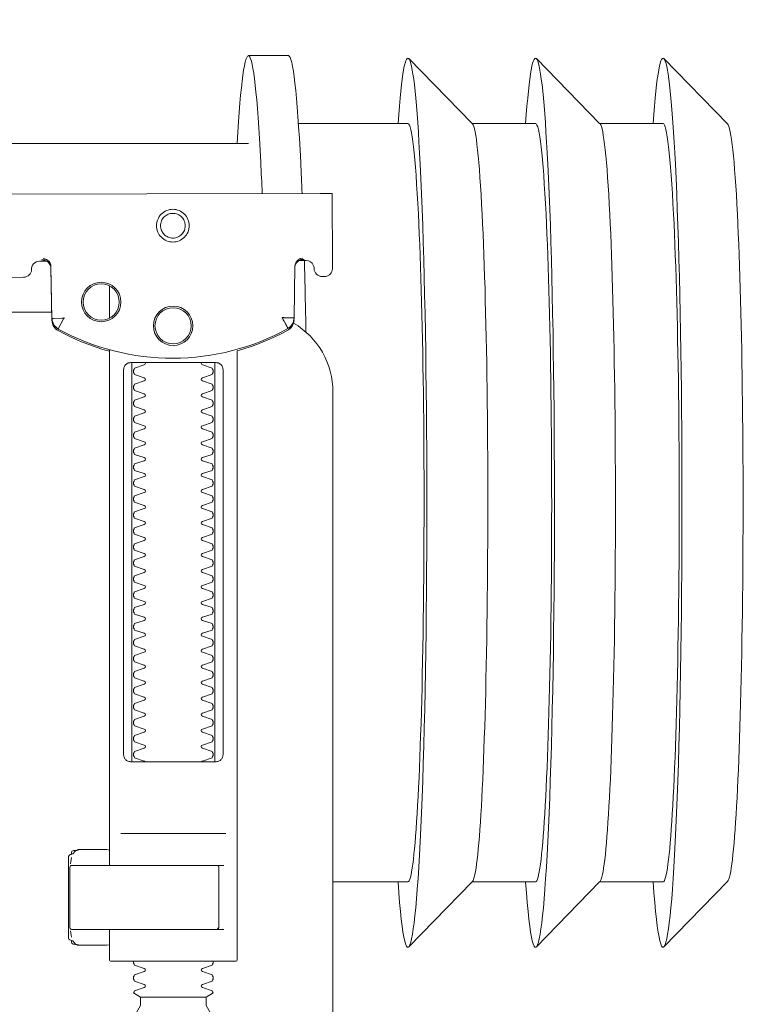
# Model space of a CAD drawing. Header units: millimetres. Extents: x -1893473 to 1546619, y -568027 to 942944.
# Tile 170 of 256: x 167630 to 167721, y -495826 to -495702. Entities that reach past the tile are written whole.
import ezdxf
from ezdxf.enums import TextEntityAlignment as Align

# ---------------------------------------------------------------- set-up
doc = ezdxf.new("R2010")
doc.units = ezdxf.units.MM
doc.header["$LTSCALE"] = 0.2
doc.layers.get('0').update_dxf_attribs({"lineweight": 0})
for name, color, linetype, lineweight in [('!! 0_Opis_pom', 9, 'Continuous', 13), ('!! 1_OPIS POM NOWE', 140, 'Continuous', 5), ('P-Opis nadproża', 150, 'Continuous', 9)]:
    doc.layers.add(name, color=color, linetype=linetype, lineweight=lineweight)
doc.layers.add('!!_@ wypos sanit nd', color=7, linetype='Continuous', lineweight=0, plot=False)
doc.styles.add('ARIAL', font='tahoma.ttf')

# ---------------------------------------------------------------- blocks, each defined once
blk = doc.blocks.new('A$C4ebe9e89')
for points in [[(-0.24944, 0.17326), (-0.24147, 0.18145)], [(-0.24136, 0.17331), (-0.23341, 0.17331), (-0.22548, 0.18145)], [(-0.22538, 0.17331), (-0.21743, 0.17331), (-0.2095, 0.18145)], [(-0.18941, 0.18181), (-0.19441, 0.18181)], [(-0.19567, 0.17331), (-0.20939, 0.17331)], [(-0.18941, 0.17081), (-0.04454, 0.17081), (-0.04035, 0.17071), (-0.03616, 0.17042), (-0.032, 0.16993), (-0.02786, 0.16925), (-0.02376, 0.16837), (-0.0197, 0.16731), (-0.0157, 0.16606), (-0.01176, 0.16462), (-0.00789, 0.163), (-0.0041, 0.1612), (-0.0004, 0.15923), (0.0032, 0.15708), (0.00671, 0.15478), (0.0101, 0.1523), (0.01337, 0.14968)], [(-0.19839, 0.16455), (-0.11148, 0.16437)], [(-0.19593, 0.15629), (-0.19608, 0.15629), (-0.19638, 0.15629), (-0.19593, 0.1562), (-0.19577, 0.15614), (-0.19563, 0.15605), (-0.19551, 0.15594), (-0.1954, 0.15581), (-0.19532, 0.15567), (-0.19526, 0.15551), (-0.19523, 0.15535)], [(-0.16479, 0.14865), (-0.16466, 0.1552), (-0.16464, 0.15536), (-0.1646, 0.15551), (-0.16454, 0.15566), (-0.16445, 0.15579), (-0.16435, 0.15591), (-0.16422, 0.15601), (-0.16408, 0.15609), (-0.16394, 0.15614), (-0.16348, 0.15622), (-0.1638, 0.15623), (-0.16395, 0.15623)], [(-0.172, 0.15297), (-0.172, 0.14892)], [(0.16493, 0.14968), (-0.16477, 0.14968)], [(-0.172, 0.14497), (-0.172, 0.08036)], [(-0.1852, 0.14236), (-0.1852, 0.09436)], [(-0.1748, 0.09436), (-0.1748, 0.14236)], [(-0.17342, 0.08436), (-0.18658, 0.08436)], [(-0.172, 0.0823), (-0.17167, 0.08236), (-0.1682, 0.08236), (-0.16809, 0.08236), (-0.16798, 0.08234), (-0.16789, 0.08225), (-0.16779, 0.08224), (-0.16762, 0.08223), (-0.16752, 0.08223), (-0.16741, 0.08221), (-0.1673, 0.08214), (-0.16725, 0.082), (-0.16725, 0.08174), (-0.16711, 0.08172), (-0.16701, 0.08168), (-0.16693, 0.08162), (-0.16687, 0.08148), (-0.16687, 0.07124), (-0.16691, 0.07111), (-0.16701, 0.07103), (-0.16725, 0.07098), (-0.16725, 0.07071), (-0.16728, 0.07061), (-0.16735, 0.07054), (-0.16746, 0.0705), (-0.16762, 0.07049), (-0.16775, 0.07048), (-0.16789, 0.07046), (-0.16797, 0.07039), (-0.16807, 0.07036), (-0.1682, 0.07036), (-0.17167, 0.07036), (-0.172, 0.07041)], [(-0.16829, 0.08235), (-0.16772, 0.08221), (-0.16738, 0.08176)], [(-0.18633, 0.08036), (-0.17526, 0.08036), (-0.17367, 0.08036)], [(-0.16723, 0.08135), (-0.16714, 0.08082), (-0.16713, 0.08055)], [(-0.24944, 0.07835), (-0.24147, 0.07016)], [(-0.24136, 0.07831), (-0.23341, 0.07831), (-0.22548, 0.07016)], [(-0.22538, 0.07831), (-0.21743, 0.07831), (-0.2095, 0.07016)], [(-0.2, 0.07831), (-0.20939, 0.07831)], [(-0.18633, 0.07236), (-0.1855, 0.07236), (-0.18567, 0.07246), (-0.1857, 0.07256)], [(-0.16713, 0.07216), (-0.16714, 0.0719), (-0.16723, 0.07137)], [(-0.16738, 0.07096), (-0.16772, 0.07051), (-0.16829, 0.07036)], [(-0.1841, 0.06388), (-0.1759, 0.06388)]]:
    blk.add_lwpolyline(points)
for points in [[(-0.19989, 0.16454), (-0.19995, 0.15554, 0.009369), (-0.19993, 0.15511), (-0.19991, 0.15494), (-0.19986, 0.15477), (-0.19978, 0.15461), (-0.19968, 0.15447), (-0.19955, 0.15435), (-0.1994, 0.15426), (-0.19924, 0.15419), (-0.19907, 0.15415), (-0.19895, 0.15414), (-0.1988, 0.15414)], [(-0.16412, 0.15607), (-0.16324, 0.15607), (-0.16303, 0.15604), (-0.16282, 0.15598), (-0.16264, 0.15587), (-0.16249, 0.15572), (-0.16236, 0.15555), (-0.16228, 0.15535), (-0.16224, 0.15515, 0.002299), (-0.16224, 0.15503, 0.40455), (-0.16124, 0.15406), (-0.11145, 0.15396)], [(-0.19576, 0.15613), (-0.19665, 0.15613, 0.282591), (-0.19753, 0.15558), (-0.19757, 0.15549), (-0.19761, 0.15538), (-0.19763, 0.15529), (-0.19764, 0.15514, -0.415352), (-0.19864, 0.15414)], [(-0.19623, 0.15644), (-0.19587, 0.15638), (-0.19555, 0.15617), (-0.19533, 0.15585), (-0.19523, 0.1555), (-0.19513, 0.14894), (-0.19513, 0.14888, 0.265347), (-0.19435, 0.14762, 0.125711), (-0.17997, 0.14391, 0.125711), (-0.16558, 0.14756, 0.26954), (-0.16479, 0.14885), (-0.16467, 0.1554), (-0.16464, 0.15562), (-0.16456, 0.15583), (-0.16444, 0.15601), (-0.16428, 0.15617), (-0.16409, 0.15628), (-0.16388, 0.15635), (-0.16368, 0.15638)], [(-0.15993, 0.04968), (-0.17248, 0.04968, 0.405519), (-0.172, 0.05018), (-0.172, 0.05088, 0.414214), (-0.1725, 0.05138), (-0.1875, 0.05138, 0.414214), (-0.188, 0.05088), (-0.188, 0.05018, 0.405519), (-0.18751, 0.04968), (-0.19, 0.04968, -0.414214), (-0.2, 0.05968), (-0.2, 0.13968, -0.266001), (-0.19506, 0.1483)], [(-0.19512, 0.14869), (-0.19511, 0.1485), (-0.19509, 0.1484), (-0.19506, 0.1483), (-0.19503, 0.1482), (-0.19498, 0.1481), (-0.19493, 0.148), (-0.19488, 0.14791), (-0.19482, 0.14782), (-0.19475, 0.14774), (-0.19467, 0.14766), (-0.1946, 0.14759), (-0.19451, 0.14753), (-0.19443, 0.14747), (-0.19434, 0.14742), (-0.19358, 0.14701), (-0.19281, 0.14663), (-0.19203, 0.14628), (-0.19124, 0.14594), (-0.19044, 0.14563), (-0.18964, 0.14534), (-0.18882, 0.14507), (-0.188, 0.14483), (-0.188, 0.06856, 0.414214), (-0.1878, 0.06836), (-0.17545, 0.06836), (-0.1722, 0.06836, 0.414214), (-0.172, 0.06856), (-0.172, 0.07236)], [(-0.172, 0.14478), (-0.17117, 0.14502), (-0.17034, 0.14528), (-0.16952, 0.14557), (-0.16871, 0.14588), (-0.16791, 0.14622), (-0.16712, 0.14657), (-0.16635, 0.14695), (-0.16558, 0.14736), (-0.16557, 0.14736, 0.269546), (-0.16479, 0.14865)], [(-0.18353, 0.09336, 0.182836), (-0.18364, 0.09345), (-0.18485, 0.09386, 0.050055), (-0.185, 0.09412), (-0.185, 0.0944, 0.050055), (-0.18485, 0.09466), (-0.18364, 0.09507, 0.719897), (-0.18364, 0.09545), (-0.18485, 0.09586, 0.050055), (-0.185, 0.09612), (-0.185, 0.0964, 0.050055), (-0.18485, 0.09666), (-0.18364, 0.09707, 0.719897), (-0.18364, 0.09745), (-0.18485, 0.09786, 0.050055), (-0.185, 0.09812), (-0.185, 0.0984, 0.050055), (-0.18485, 0.09866), (-0.18364, 0.09907, 0.719897), (-0.18364, 0.09945), (-0.18485, 0.09986, 0.050055), (-0.185, 0.10012), (-0.185, 0.1004, 0.050055), (-0.18485, 0.10066), (-0.18364, 0.10107, 0.719897), (-0.18364, 0.10145), (-0.18485, 0.10186, 0.050055), (-0.185, 0.10212), (-0.185, 0.1024, 0.050055), (-0.18485, 0.10266), (-0.18364, 0.10307, 0.719897), (-0.18364, 0.10345), (-0.18485, 0.10386, 0.050055), (-0.185, 0.10412), (-0.185, 0.1044, 0.050055), (-0.18485, 0.10466), (-0.18364, 0.10507, 0.719897), (-0.18364, 0.10545), (-0.18485, 0.10586, 0.050055), (-0.185, 0.10612), (-0.185, 0.1064, 0.050055), (-0.18485, 0.10666), (-0.18364, 0.10707, 0.719897), (-0.18364, 0.10745), (-0.18485, 0.10786, 0.050055), (-0.185, 0.10812), (-0.185, 0.1084, 0.050055), (-0.18485, 0.10866), (-0.18364, 0.10907, 0.719897), (-0.18364, 0.10945), (-0.18485, 0.10986, 0.050055), (-0.185, 0.11012), (-0.185, 0.1104, 0.050055), (-0.18485, 0.11066), (-0.18364, 0.11107, 0.719897), (-0.18364, 0.11145), (-0.18485, 0.11186, 0.050055), (-0.185, 0.11212), (-0.185, 0.1124, 0.050055), (-0.18485, 0.11266), (-0.18364, 0.11307, 0.719897), (-0.18364, 0.11345), (-0.18485, 0.11386, 0.050055), (-0.185, 0.11412), (-0.185, 0.1144, 0.050055), (-0.18485, 0.11466), (-0.18364, 0.11507, 0.719897), (-0.18364, 0.11545), (-0.18485, 0.11586, 0.050055), (-0.185, 0.11612), (-0.185, 0.1164, 0.050055), (-0.18485, 0.11666), (-0.18364, 0.11707, 0.719897), (-0.18364, 0.11745), (-0.18485, 0.11786, 0.050055), (-0.185, 0.11812), (-0.185, 0.1184, 0.050055), (-0.18485, 0.11866), (-0.18364, 0.11907, 0.719897), (-0.18364, 0.11945), (-0.18485, 0.11986, 0.050055), (-0.185, 0.12012), (-0.185, 0.1204, 0.050055), (-0.18485, 0.12066), (-0.18364, 0.12107, 0.719897), (-0.18364, 0.12145), (-0.18485, 0.12186, 0.050055), (-0.185, 0.12212), (-0.185, 0.1224, 0.050055), (-0.18485, 0.12266), (-0.18364, 0.12307, 0.719897), (-0.18364, 0.12345), (-0.18485, 0.12386, 0.050055), (-0.185, 0.12412), (-0.185, 0.1244, 0.050055), (-0.18485, 0.12466), (-0.18364, 0.12507, 0.719897), (-0.18364, 0.12545), (-0.18485, 0.12586, 0.050055), (-0.185, 0.12612), (-0.185, 0.1264, 0.050055), (-0.18485, 0.12666), (-0.18364, 0.12707, 0.719897), (-0.18364, 0.12745), (-0.18485, 0.12786, 0.050055), (-0.185, 0.12812), (-0.185, 0.1284, 0.050055), (-0.18485, 0.12866), (-0.18364, 0.12907, 0.719897), (-0.18364, 0.12945), (-0.18485, 0.12986, 0.050055), (-0.185, 0.13012), (-0.185, 0.1304, 0.050055), (-0.18485, 0.13066), (-0.18364, 0.13107, 0.719897), (-0.18364, 0.13145), (-0.18485, 0.13186, 0.050055), (-0.185, 0.13212), (-0.185, 0.1324, 0.050055), (-0.18485, 0.13266), (-0.18364, 0.13307, 0.719897), (-0.18364, 0.13345), (-0.18485, 0.13386, 0.050055), (-0.185, 0.13412), (-0.185, 0.1344, 0.050055), (-0.18485, 0.13466), (-0.18364, 0.13507, 0.719897), (-0.18364, 0.13545), (-0.18485, 0.13586, 0.050055), (-0.185, 0.13612), (-0.185, 0.1364, 0.050055), (-0.18485, 0.13666), (-0.18364, 0.13707, 0.719897), (-0.18364, 0.13745), (-0.18485, 0.13786, 0.050055), (-0.185, 0.13812), (-0.185, 0.1384, 0.050055), (-0.18485, 0.13866), (-0.18364, 0.13907, 0.719897), (-0.18364, 0.13945), (-0.18485, 0.13986, 0.050055), (-0.185, 0.14012), (-0.185, 0.1404, 0.050055), (-0.18485, 0.14066), (-0.18364, 0.14107, 0.719897), (-0.18364, 0.14145), (-0.18485, 0.14186, 0.050055), (-0.185, 0.14212), (-0.185, 0.1424, 0.050055), (-0.18485, 0.14266), (-0.18364, 0.14307, 0.474594), (-0.18353, 0.14336)], [(-0.17647, 0.14336, 0.474594), (-0.17636, 0.14307), (-0.17514, 0.14266, 0.050055), (-0.175, 0.1424), (-0.175, 0.14212, 0.050055), (-0.17514, 0.14186), (-0.17636, 0.14145, 0.719897), (-0.17636, 0.14107), (-0.17514, 0.14066, 0.050055), (-0.175, 0.1404), (-0.175, 0.14012, 0.050055), (-0.17514, 0.13986), (-0.17636, 0.13945, 0.719897), (-0.17636, 0.13907), (-0.17514, 0.13866, 0.050055), (-0.175, 0.1384), (-0.175, 0.13812, 0.050055), (-0.17514, 0.13786), (-0.17636, 0.13745, 0.719897), (-0.17636, 0.13707), (-0.17514, 0.13666, 0.050055), (-0.175, 0.1364), (-0.175, 0.13612, 0.050055), (-0.17514, 0.13586), (-0.17636, 0.13545, 0.719897), (-0.17636, 0.13507), (-0.17514, 0.13466, 0.050055), (-0.175, 0.1344), (-0.175, 0.13412, 0.050055), (-0.17514, 0.13386), (-0.17636, 0.13345, 0.719897), (-0.17636, 0.13307), (-0.17514, 0.13266, 0.050055), (-0.175, 0.1324), (-0.175, 0.13212, 0.050055), (-0.17514, 0.13186), (-0.17636, 0.13145, 0.719897), (-0.17636, 0.13107), (-0.17514, 0.13066, 0.050055), (-0.175, 0.1304), (-0.175, 0.13012, 0.050055), (-0.17514, 0.12986), (-0.17636, 0.12945, 0.719897), (-0.17636, 0.12907), (-0.17514, 0.12866, 0.050055), (-0.175, 0.1284), (-0.175, 0.12812, 0.050055), (-0.17514, 0.12786), (-0.17636, 0.12745, 0.719897), (-0.17636, 0.12707), (-0.17514, 0.12666, 0.050055), (-0.175, 0.1264), (-0.175, 0.12612, 0.050055), (-0.17514, 0.12586), (-0.17636, 0.12545, 0.719897), (-0.17636, 0.12507), (-0.17514, 0.12466, 0.050055), (-0.175, 0.1244), (-0.175, 0.12412, 0.050055), (-0.17514, 0.12386), (-0.17636, 0.12345, 0.719897), (-0.17636, 0.12307), (-0.17514, 0.12266, 0.050055), (-0.175, 0.1224), (-0.175, 0.12212, 0.050055), (-0.17514, 0.12186), (-0.17636, 0.12145, 0.719897), (-0.17636, 0.12107), (-0.17514, 0.12066, 0.050055), (-0.175, 0.1204), (-0.175, 0.12012, 0.050055), (-0.17514, 0.11986), (-0.17636, 0.11945, 0.719897), (-0.17636, 0.11907), (-0.17514, 0.11866, 0.050055), (-0.175, 0.1184), (-0.175, 0.11812, 0.050055), (-0.17514, 0.11786), (-0.17636, 0.11745, 0.719897), (-0.17636, 0.11707), (-0.17514, 0.11666, 0.050055), (-0.175, 0.1164), (-0.175, 0.11612, 0.050055), (-0.17514, 0.11586), (-0.17636, 0.11545, 0.719897), (-0.17636, 0.11507), (-0.17514, 0.11466, 0.050055), (-0.175, 0.1144), (-0.175, 0.11412, 0.050055), (-0.17514, 0.11386), (-0.17636, 0.11345, 0.719897), (-0.17636, 0.11307), (-0.17514, 0.11266, 0.050055), (-0.175, 0.1124), (-0.175, 0.11212, 0.050055), (-0.17514, 0.11186), (-0.17636, 0.11145, 0.719897), (-0.17636, 0.11107), (-0.17514, 0.11066, 0.050055), (-0.175, 0.1104), (-0.175, 0.11012, 0.050055), (-0.17514, 0.10986), (-0.17636, 0.10945, 0.719897), (-0.17636, 0.10907), (-0.17514, 0.10866, 0.050055), (-0.175, 0.1084), (-0.175, 0.10812, 0.050055), (-0.17514, 0.10786), (-0.17636, 0.10745, 0.719897), (-0.17636, 0.10707), (-0.17514, 0.10666, 0.050055), (-0.175, 0.1064), (-0.175, 0.10612, 0.050055), (-0.17514, 0.10586), (-0.17636, 0.10545, 0.719897), (-0.17636, 0.10507), (-0.17514, 0.10466, 0.050055), (-0.175, 0.1044), (-0.175, 0.10412, 0.050055), (-0.17514, 0.10386), (-0.17636, 0.10345, 0.719897), (-0.17636, 0.10307), (-0.17514, 0.10266, 0.050055), (-0.175, 0.1024), (-0.175, 0.10212, 0.050055), (-0.17514, 0.10186), (-0.17636, 0.10145, 0.719897), (-0.17636, 0.10107), (-0.17514, 0.10066, 0.050055), (-0.175, 0.1004), (-0.175, 0.10012, 0.050055), (-0.17514, 0.09986), (-0.17636, 0.09945, 0.719897), (-0.17636, 0.09907), (-0.17514, 0.09866, 0.050055), (-0.175, 0.0984), (-0.175, 0.09812, 0.050055), (-0.17514, 0.09786), (-0.17636, 0.09745, 0.719897), (-0.17636, 0.09707), (-0.17514, 0.09666, 0.050055), (-0.175, 0.0964), (-0.175, 0.09612, 0.050055), (-0.17514, 0.09586), (-0.17636, 0.09545, 0.719897), (-0.17636, 0.09507), (-0.17514, 0.09466, 0.050055), (-0.175, 0.0944), (-0.175, 0.09412, 0.050055), (-0.17514, 0.09386), (-0.17636, 0.09345, 0.182836), (-0.17647, 0.09336)], [(-0.1857, 0.08016), (-0.1857, 0.07256), (-0.1857, 0.08016), (-0.18567, 0.08026), (-0.18559, 0.08034), (-0.17695, 0.08036), (-0.16725, 0.08036, -0.414214), (-0.16705, 0.08016), (-0.16705, 0.07256, -0.414214), (-0.16725, 0.07236), (-0.18543, 0.07236), (-0.18553, 0.0724), (-0.18559, 0.07256)], [(-0.185, 0.06836), (-0.185, 0.06812, -0.050055), (-0.18485, 0.06786), (-0.18364, 0.06745, -0.719897), (-0.18364, 0.06707), (-0.18485, 0.06666, -0.050055), (-0.185, 0.0664), (-0.185, 0.06612, -0.050055), (-0.18485, 0.06586), (-0.18364, 0.06545, -0.719897), (-0.18364, 0.06507), (-0.18485, 0.06466, -0.050055), (-0.185, 0.0644), (-0.1841, 0.06388), (-0.1841, 0.06282), (-0.185, 0.06126), (-0.185, 0.05138)], [(-0.175, 0.06836), (-0.175, 0.06812, 0.050055), (-0.17514, 0.06786), (-0.17636, 0.06745, 0.719897), (-0.17636, 0.06707), (-0.17514, 0.06666, 0.050055), (-0.175, 0.0664), (-0.175, 0.06612, 0.050055), (-0.17514, 0.06586), (-0.17636, 0.06545, 0.719897), (-0.17636, 0.06507), (-0.17514, 0.06466, 0.050055), (-0.175, 0.0644), (-0.1759, 0.06388), (-0.1759, 0.06282), (-0.175, 0.06126), (-0.175, 0.05138)]]:
    blk.add_lwpolyline(points, format="xyb")
for points in [[(-0.17994, 0.16256), (-0.17974, 0.16255), (-0.17954, 0.16252), (-0.17934, 0.16247), (-0.17915, 0.1624), (-0.17897, 0.16231), (-0.1788, 0.16221), (-0.17864, 0.16209), (-0.17849, 0.16196), (-0.17836, 0.16181), (-0.17824, 0.16165), (-0.17813, 0.16147), (-0.17805, 0.16129), (-0.17798, 0.1611), (-0.17793, 0.16091), (-0.1779, 0.16071), (-0.17789, 0.16051), (-0.1779, 0.16031), (-0.17793, 0.16011), (-0.17798, 0.15991), (-0.17805, 0.15972), (-0.17814, 0.15954), (-0.17824, 0.15937), (-0.17836, 0.15921), (-0.1785, 0.15906), (-0.17865, 0.15893), (-0.17881, 0.15881), (-0.17898, 0.1587), (-0.17916, 0.15862), (-0.17935, 0.15855), (-0.17955, 0.1585), (-0.17975, 0.15847), (-0.17995, 0.15846), (-0.18015, 0.15847), (-0.18035, 0.1585), (-0.18054, 0.15855), (-0.18073, 0.15862), (-0.18091, 0.15871), (-0.18108, 0.15881), (-0.18124, 0.15893), (-0.18139, 0.15907), (-0.18153, 0.15922), (-0.18165, 0.15938), (-0.18175, 0.15955), (-0.18184, 0.15973), (-0.1819, 0.15992), (-0.18195, 0.16012), (-0.18198, 0.16031), (-0.18199, 0.16052), (-0.18198, 0.16072), (-0.18195, 0.16091), (-0.1819, 0.16111), (-0.18183, 0.1613), (-0.18175, 0.16148), (-0.18164, 0.16165), (-0.18152, 0.16181), (-0.18139, 0.16196), (-0.18124, 0.1621), (-0.18108, 0.16222), (-0.1809, 0.16232), (-0.18072, 0.1624), (-0.18053, 0.16247), (-0.18034, 0.16252), (-0.18014, 0.16255)], [(-0.17994, 0.16205), (-0.17979, 0.16205), (-0.17964, 0.16202), (-0.17949, 0.16199), (-0.17935, 0.16194), (-0.17921, 0.16187), (-0.17908, 0.16179), (-0.17896, 0.1617), (-0.17884, 0.1616), (-0.17874, 0.16149), (-0.17865, 0.16136), (-0.17857, 0.16123), (-0.17851, 0.1611), (-0.17846, 0.16095), (-0.17842, 0.1608), (-0.1784, 0.16065), (-0.17839, 0.1605), (-0.1784, 0.16035), (-0.17842, 0.1602), (-0.17846, 0.16005), (-0.17851, 0.15991), (-0.17858, 0.15977), (-0.17866, 0.15964), (-0.17875, 0.15952), (-0.17885, 0.15941), (-0.17896, 0.1593), (-0.17908, 0.15921), (-0.17921, 0.15914), (-0.17935, 0.15907), (-0.1795, 0.15902), (-0.17964, 0.15898), (-0.17979, 0.15896), (-0.17995, 0.15895), (-0.1801, 0.15896), (-0.18025, 0.15899), (-0.18039, 0.15902), (-0.18054, 0.15907), (-0.18067, 0.15914), (-0.18081, 0.15922), (-0.18093, 0.15931), (-0.18104, 0.15941), (-0.18114, 0.15952), (-0.18123, 0.15965), (-0.18131, 0.15978), (-0.18138, 0.15991), (-0.18143, 0.16006), (-0.18146, 0.16021), (-0.18148, 0.16036), (-0.18149, 0.16051), (-0.18148, 0.16066), (-0.18146, 0.16081), (-0.18142, 0.16096), (-0.18137, 0.1611), (-0.18131, 0.16124), (-0.18123, 0.16137), (-0.18114, 0.16149), (-0.18104, 0.1616), (-0.18092, 0.1617), (-0.1808, 0.1618), (-0.18067, 0.16187), (-0.18053, 0.16194), (-0.18039, 0.16199), (-0.18024, 0.16203), (-0.18009, 0.16205)], [(-0.17471, 0.14336), (-0.17462, 0.14336), (-0.17454, 0.14335), (-0.17445, 0.14333), (-0.17436, 0.14331), (-0.17428, 0.14327), (-0.1742, 0.14323), (-0.17413, 0.14318), (-0.17406, 0.14313), (-0.174, 0.14306), (-0.17394, 0.14299), (-0.17389, 0.1429), (-0.17384, 0.1428), (-0.1738, 0.1427), (-0.17378, 0.14259), (-0.17376, 0.14247), (-0.17375, 0.14236), (-0.17375, 0.09436), (-0.17376, 0.09424), (-0.17378, 0.09413), (-0.1738, 0.09402), (-0.17384, 0.09391), (-0.17389, 0.09382), (-0.17394, 0.09373), (-0.174, 0.09366), (-0.17406, 0.09359), (-0.17413, 0.09353), (-0.1742, 0.09349), (-0.17428, 0.09344), (-0.17436, 0.09341), (-0.17445, 0.09339), (-0.17454, 0.09337), (-0.17462, 0.09336), (-0.17471, 0.09336), (-0.18529, 0.09336), (-0.18538, 0.09336), (-0.18546, 0.09337), (-0.18555, 0.09339), (-0.18564, 0.09341), (-0.18572, 0.09344), (-0.1858, 0.09349), (-0.18587, 0.09353), (-0.18594, 0.09359), (-0.186, 0.09366), (-0.18606, 0.09373), (-0.18611, 0.09382), (-0.18616, 0.09391), (-0.1862, 0.09402), (-0.18622, 0.09413), (-0.18624, 0.09424), (-0.18624, 0.09436), (-0.18624, 0.14236), (-0.18624, 0.14247), (-0.18622, 0.14259), (-0.1862, 0.1427), (-0.18616, 0.1428), (-0.18611, 0.1429), (-0.18606, 0.14299), (-0.186, 0.14306), (-0.18594, 0.14313), (-0.18587, 0.14318), (-0.1858, 0.14323), (-0.18572, 0.14327), (-0.18564, 0.14331), (-0.18555, 0.14333), (-0.18546, 0.14335), (-0.18538, 0.14336), (-0.18529, 0.14336)]]:
    blk.add_lwpolyline(points, close=True)
for points in [[(-0.19435, 0.14766), (-0.19435, 0.14766), (-0.19435, 0.14766), (-0.19435, 0.14766), (-0.19435, 0.14766), (-0.19435, 0.14766), (-0.19434, 0.14766), (-0.19434, 0.14766), (-0.19434, 0.14766), (-0.19434, 0.14766), (-0.19434, 0.14766), (-0.19435, 0.14766), (-0.19435, 0.14766), (-0.19435, 0.14766), (-0.19435, 0.14766), (-0.19435, 0.14766), (-0.19435, 0.14766), (-0.19435, 0.14766), (-0.19435, 0.14766), (-0.19435, 0.14767), (-0.19435, 0.14767), (-0.19435, 0.14767), (-0.19435, 0.14767), (-0.19435, 0.14767), (-0.19435, 0.14767), (-0.19435, 0.14768), (-0.19434, 0.14768), (-0.19434, 0.14768), (-0.19434, 0.14769), (-0.19434, 0.14769), (-0.19433, 0.1477), (-0.19433, 0.1477), (-0.19433, 0.14771), (-0.19433, 0.14771), (-0.19433, 0.14772), (-0.19432, 0.14772), (-0.19432, 0.14773), (-0.19432, 0.14773), (-0.19431, 0.14774), (-0.19431, 0.14774), (-0.19431, 0.14775), (-0.1943, 0.14776), (-0.1943, 0.14776), (-0.1943, 0.14777), (-0.19429, 0.14778), (-0.19429, 0.14779), (-0.19428, 0.14779), (-0.19428, 0.1478), (-0.19428, 0.14781), (-0.19427, 0.14782), (-0.19427, 0.14783), (-0.19426, 0.14784), (-0.19426, 0.14784), (-0.19425, 0.14785), (-0.19425, 0.14786), (-0.19424, 0.14787), (-0.19424, 0.14788), (-0.19423, 0.14789), (-0.19423, 0.1479), (-0.19422, 0.14791), (-0.19421, 0.14792), (-0.19421, 0.14793), (-0.1942, 0.14794), (-0.1942, 0.14796), (-0.19419, 0.14797), (-0.19418, 0.14798), (-0.19418, 0.14799), (-0.19417, 0.148), (-0.19416, 0.14801), (-0.19416, 0.14803), (-0.19415, 0.14804), (-0.19414, 0.14806), (-0.19412, 0.14809), (-0.19411, 0.14812), (-0.19409, 0.14814), (-0.19408, 0.14817), (-0.19406, 0.1482), (-0.19405, 0.14823), (-0.19395, 0.14841), (-0.19393, 0.14844), (-0.19389, 0.14851), (-0.19388, 0.14854), (-0.19386, 0.14858), (-0.19384, 0.14861), (-0.19382, 0.14864), (-0.1938, 0.14868), (-0.19378, 0.14871), (-0.19376, 0.14875), (-0.19375, 0.14877), (-0.19375, 0.14878), (-0.19374, 0.14878), (-0.19373, 0.1488), (-0.19373, 0.14881), (-0.19372, 0.14882), (-0.19372, 0.14883), (-0.19371, 0.14884), (-0.19371, 0.14885), (-0.1937, 0.14885), (-0.1937, 0.14886), (-0.1937, 0.14886), (-0.1937, 0.14886), (-0.1937, 0.14887), (-0.1937, 0.14887), (-0.19369, 0.14888), (-0.19369, 0.14889), (-0.19369, 0.14889), (-0.19368, 0.1489), (-0.19368, 0.1489), (-0.19368, 0.1489), (-0.19368, 0.14891), (-0.19367, 0.14891), (-0.19367, 0.14892), (-0.19366, 0.14892), (-0.19366, 0.14892), (-0.19365, 0.14893), (-0.19365, 0.14893), (-0.19364, 0.14894), (-0.19364, 0.14894), (-0.19364, 0.14894), (-0.19363, 0.14895), (-0.19363, 0.14895), (-0.19363, 0.14896), (-0.19363, 0.14896), (-0.19363, 0.14896), (-0.19363, 0.14897), (-0.19363, 0.14897), (-0.19363, 0.14898), (-0.19363, 0.14898), (-0.19363, 0.14899), (-0.19363, 0.14899), (-0.19364, 0.14899), (-0.19364, 0.149), (-0.19364, 0.149), (-0.19364, 0.149), (-0.19365, 0.149), (-0.19365, 0.149), (-0.19365, 0.149), (-0.19365, 0.149), (-0.19365, 0.149), (-0.19365, 0.149), (-0.19366, 0.149), (-0.19366, 0.149), (-0.19366, 0.149), (-0.19366, 0.149), (-0.19366, 0.149), (-0.19367, 0.149), (-0.19367, 0.149), (-0.19367, 0.149), (-0.19367, 0.149), (-0.19368, 0.149), (-0.19368, 0.149), (-0.19368, 0.149), (-0.19369, 0.149), (-0.19369, 0.14899), (-0.1937, 0.14899), (-0.1937, 0.14899), (-0.1937, 0.14899), (-0.19371, 0.14899), (-0.19371, 0.14899), (-0.19371, 0.14899), (-0.19372, 0.14898), (-0.19372, 0.14898), (-0.19373, 0.14898), (-0.19373, 0.14898), (-0.19373, 0.14898), (-0.19374, 0.14898), (-0.19374, 0.14898), (-0.19375, 0.14898), (-0.19375, 0.14899), (-0.19376, 0.14899), (-0.19376, 0.14899), (-0.19376, 0.14899), (-0.19377, 0.14899), (-0.19377, 0.14899), (-0.19377, 0.14899), (-0.19378, 0.14899), (-0.19378, 0.14899), (-0.19378, 0.14899), (-0.19378, 0.14899), (-0.19378, 0.14899), (-0.19379, 0.14899), (-0.19379, 0.14899), (-0.19379, 0.14899), (-0.1938, 0.14899), (-0.1938, 0.14899), (-0.19381, 0.14899), (-0.19381, 0.14899), (-0.19382, 0.14899), (-0.19382, 0.14899), (-0.19383, 0.14899), (-0.19384, 0.14899), (-0.19385, 0.14899), (-0.19385, 0.14899), (-0.19386, 0.14899), (-0.19387, 0.14899), (-0.19388, 0.14899), (-0.19388, 0.14899), (-0.19389, 0.14898), (-0.1939, 0.14898), (-0.19391, 0.14898), (-0.19392, 0.14898), (-0.19397, 0.14898), (-0.19398, 0.14898), (-0.19399, 0.14898), (-0.194, 0.14898), (-0.19401, 0.14898), (-0.19402, 0.14898), (-0.19403, 0.14898), (-0.19404, 0.14898), (-0.19406, 0.14898), (-0.19407, 0.14898), (-0.19408, 0.14898), (-0.19409, 0.14898), (-0.1941, 0.14898), (-0.19411, 0.14898), (-0.19416, 0.14898), (-0.19419, 0.14898), (-0.19421, 0.14898), (-0.19424, 0.14898), (-0.19426, 0.14898), (-0.19428, 0.14898), (-0.19431, 0.14898), (-0.19433, 0.14898), (-0.19435, 0.14898), (-0.19438, 0.14897), (-0.19455, 0.14897), (-0.19457, 0.14897), (-0.19459, 0.14897), (-0.19461, 0.14897), (-0.19463, 0.14897), (-0.19464, 0.14897), (-0.19465, 0.14897), (-0.19466, 0.14897), (-0.19467, 0.14897), (-0.19468, 0.14897), (-0.19469, 0.14897), (-0.1947, 0.14897), (-0.19471, 0.14897), (-0.19472, 0.14897), (-0.19473, 0.14897), (-0.19473, 0.14897), (-0.19474, 0.14897), (-0.19475, 0.14897), (-0.19476, 0.14897), (-0.19477, 0.14897), (-0.19478, 0.14897), (-0.19479, 0.14897), (-0.19479, 0.14897), (-0.1948, 0.14897), (-0.19481, 0.14897), (-0.19482, 0.14896), (-0.19483, 0.14896), (-0.19483, 0.14896), (-0.19484, 0.14896), (-0.19485, 0.14896), (-0.19486, 0.14896), (-0.19486, 0.14896), (-0.19487, 0.14896), (-0.19488, 0.14896), (-0.19489, 0.14896), (-0.19489, 0.14896), (-0.1949, 0.14896), (-0.19491, 0.14896), (-0.19491, 0.14896), (-0.19492, 0.14896), (-0.19493, 0.14896), (-0.19493, 0.14896), (-0.19494, 0.14896), (-0.19495, 0.14896), (-0.19495, 0.14896), (-0.19496, 0.14896), (-0.19497, 0.14896), (-0.19498, 0.14896), (-0.19499, 0.14896), (-0.19499, 0.14896), (-0.195, 0.14896), (-0.19501, 0.14896), (-0.19501, 0.14896), (-0.19502, 0.14896), (-0.19502, 0.14896), (-0.19503, 0.14896), (-0.19503, 0.14896), (-0.19504, 0.14896), (-0.19504, 0.14896), (-0.19504, 0.14896), (-0.19505, 0.14896), (-0.19505, 0.14896), (-0.19506, 0.14896), (-0.19506, 0.14896), (-0.19506, 0.14896), (-0.19507, 0.14896), (-0.19507, 0.14896), (-0.19508, 0.14896), (-0.19508, 0.14896), (-0.19508, 0.14896), (-0.19509, 0.14896), (-0.19509, 0.14896), (-0.19509, 0.14896), (-0.1951, 0.14896), (-0.1951, 0.14896), (-0.1951, 0.14896), (-0.1951, 0.14896), (-0.19511, 0.14896), (-0.19511, 0.14896), (-0.19511, 0.14896), (-0.19511, 0.14896), (-0.19511, 0.14896), (-0.19512, 0.14896), (-0.19512, 0.14896), (-0.19512, 0.14896), (-0.19512, 0.14896), (-0.19512, 0.14896), (-0.19512, 0.14896), (-0.19512, 0.14895), (-0.19513, 0.14895), (-0.19513, 0.14895), (-0.19513, 0.14895), (-0.19513, 0.14895), (-0.19513, 0.14895), (-0.19513, 0.14895), (-0.19513, 0.14895), (-0.19513, 0.14895), (-0.19513, 0.14895), (-0.19513, 0.14895), (-0.19513, 0.14895), (-0.19513, 0.14895), (-0.19513, 0.14895), (-0.19513, 0.14895), (-0.19513, 0.14896), (-0.19513, 0.14896), (-0.19513, 0.14896), (-0.19513, 0.14896), (-0.19513, 0.14896), (-0.19513, 0.14896), (-0.19513, 0.14896), (-0.19513, 0.14896), (-0.19513, 0.14896), (-0.19513, 0.14896), (-0.19513, 0.14896), (-0.19513, 0.14896), (-0.19513, 0.14896), (-0.19513, 0.14896), (-0.19513, 0.14896), (-0.19513, 0.14895), (-0.19513, 0.14895, 0.269547)], [(-0.1648, 0.14889), (-0.16481, 0.14889), (-0.16484, 0.1489), (-0.16497, 0.1489), (-0.16603, 0.14893), (-0.16612, 0.14893), (-0.16616, 0.14893), (-0.1662, 0.14893), (-0.16623, 0.14894), (-0.16627, 0.14895), (-0.1663, 0.14893), (-0.1663, 0.1489), (-0.16627, 0.14888), (-0.16625, 0.14885), (-0.16623, 0.14881), (-0.16621, 0.14878), (-0.16619, 0.14875), (-0.16561, 0.14767), (-0.16559, 0.14763), (-0.16558, 0.1476, 0.269546)]]:
    blk.add_lwpolyline(points, format="xyb", close=True)
for centre, radius in [((-0.17096, 0.15095), 0.00247), ((-0.17096, 0.15095), 0.00227), ((-0.17997, 0.14797), 0.00247), ((-0.17997, 0.14797), 0.00227)]:
    blk.add_circle(centre, radius)
for centre, major_axis, ratio, start_param, end_param in [((-0.18941, 0.12581), (0, 0.056), 0.04256, 5.645661, 6.988802), ((-0.24136, 0.12581), (0, 0.0557), 0.04256, 5.733752, 6.988802), ((-0.22538, 0.12581), (0, 0.0557), 0.04256, 5.733752, 6.988802), ((-0.20939, 0.12581), (0, 0.0557), 0.04256, 5.733752, 6.988802), ((-0.19441, 0.12581), (0, 0.056), 0.04256, 0, 0.705617), ((-0.24936, 0.12581), (0, 0.0475), 0.04256, 0.043665, 0.705617), ((-0.24136, 0.12581), (0, 0.0475), 0.04256, 0, 0.705617), ((-0.23337, 0.12581), (0, 0.0475), 0.04256, 0.043665, 0.705617), ((-0.22538, 0.12581), (0, 0.0475), 0.04256, 0, 0.705617), ((-0.21738, 0.12581), (0, 0.0475), 0.04256, 0.043665, 0.705617), ((-0.20939, 0.12581), (0, 0.0475), 0.04256, 0, 0.705617), ((-0.24136, 0.12581), (0, 0.0557), 0.04256, 0.705617, 3.691026), ((-0.22538, 0.12581), (0, 0.0557), 0.04256, 0.705617, 3.691026), ((-0.20939, 0.12581), (0, 0.0557), 0.04256, 0.705617, 3.691026), ((-0.19441, 0.12581), (0, 0.056), 0.04256, 0.705617, 0.806963), ((-0.18941, 0.12581), (0, 0.056), 0.04256, 0.705617, 0.807212), ((-0.19839, 0.16453), (-0.0015, 0), 0.008726, 4.712674, 6.283151), ((-0.24936, 0.12581), (0, 0.0475), 0.04256, 0.705617, 3.097928), ((-0.24136, 0.12581), (0, 0.0475), 0.04256, 0.705617, 3.141593), ((-0.23337, 0.12581), (0, 0.0475), 0.04256, 0.705617, 3.097928), ((-0.22538, 0.12581), (0, 0.0475), 0.04256, 0.705617, 3.141593), ((-0.21738, 0.12581), (0, 0.0475), 0.04256, 0.705617, 3.097928), ((-0.20939, 0.12581), (0, 0.0475), 0.04256, 0.705617, 3.141593), ((-0.19663, 0.15713), (-0.000002, -0.001), 0.000289, 6.274459, 6.283185), ((-0.19441, 0.12581), (0, 0.056), 0.04256, 0.998527, 1.179108), ((-0.16324, 0.15707), (-0.000002, -0.001), 0.000289, 6.274459, 6.283185), ((-0.19879, 0.15514), (-0.000011, -0.001), 0.706875, 0, 0.012337), ((-0.19844, 0.15414), (-0.000501, 0.000001), 0.008726, 0.786107, 1.14947), ((-0.19864, 0.15514), (-0.000006, -0.001), 0.408573, 0, 0.00956), ((-0.19463, 0.14876), (-0.0005, -0.000008), 0.017454, 0, 0.000137), ((-0.16529, 0.14886), (0.0005, -0.00001), 0.000006, 6.282744, 6.283185), ((-0.1852, 0.14236), (0, 0.001), 0.000289, 4.712389, 6.283185), ((-0.1748, 0.14236), (0, -0.001), 0.000289, 1.570796, 3.141593), ((-0.1852, 0.09436), (0, -0.001), 0.000289, 0, 1.570796), ((-0.1748, 0.09436), (0, -0.001), 0.000289, 0, 1.570796), ((-0.16763, 0.08203), (0.000004, 0.0002), 0.133184, 0.00502, 0.005026), ((-0.16723, 0.08153), (0.000013, 0.0002), 0.223, 0.006306, 0.006351), ((-0.16763, 0.07069), (0.000004, -0.0002), 0.133184, 6.278107, 6.278112), ((-0.16723, 0.07118), (0.000013, -0.0002), 0.223, 6.276731, 6.276777)]:
    blk.add_ellipse(centre, major_axis=major_axis, ratio=ratio, start_param=start_param, end_param=end_param)
blk = doc.blocks.new('A$C2EB40A8D')
at = {"layer": '!!_@ wypos sanit nd', "xscale": -1000, "yscale": 1000, "zscale": 1000}
blk.add_blockref('A$C4ebe9e89', (3801.52528, -1487.16603), dxfattribs=at)
at = {"layer": '!! 0_Opis_pom', "ltscale": 0.7, "style": 'ARIAL'}
for tag, p in [('B1,21', (-891.77727, 31796.97458)), ('A1,16', (-13651.31084, 31587.95236)), ('B1,19', (-5798.61305, 31587.22944)), ('B1/17', (-9701.43347, 31565.05244)), ('1,23', (10805.41388, 31565.05244)), ('1,22', (4526.58954, 31507.65132)), ('A1,1', (-16866.13618, 31459.3792)), ('B1,18', (-7791.62894, 31330.08444)), ('B1,20', (-2961.4347, 31167.05787)), ('A1,6', (-19287.17717, 30923.71998)), ('B1,1', (14135.63445, 30913.92963)), ('B1,3', (17346.74696, 30023.81022)), ('B1,4', (29817.71501, 29157.67457)), ('A1,5', (-23454.5385, 28820.77901)), ('A1,2', (-17502.57721, 28602.57524)), ('B1,2D', (2616.16402, 28559.52261)), ('A1,15', (-13651.31084, 28261.46046)), ('B1,4', (29883.58177, 28158.35876)), ('B1,2B', (18801.54781, 27650.12382)), ('B1,2A', (13086.7373, 27376.04393)), ('A1,3', (-16846.27912, 25980.40356)), ('B1,8', (9089.53994, 25356.27639)), ('B1,6', (31915.87888, 23754.79829)), ('A1,4', (-24010.17576, 23559.17399)), ('B1,14', (-11621.32288, 23261.44183)), ('B1,13', (-3080.55208, 22924.09997)), ('B1,5', (29245.49088, 22896.69268)), ('B1,10', (3982.60923, 22874.21277)), ('B1,9', (5634.43488, 22623.92098)), ('B1,2C', (13327.26639, 22378.5328)), ('B1,7', (16398.41175, 22348.28836)), ('B1,11', (5553.20442, 20939.83877)), ('B1,12', (3693.27174, 20628.72148)), ('C1,3', (5969.08376, 16336.01084)), ('C1,2', (11955.93711, 11671.55655)), ('C1,1', (15659.17205, 11415.94196)), ('C1,4', (5140.00888, 9205.5831)), ('C1,5', (5680.4486, 6154.54995)), ('C1,10', (16327.05085, 6080.66085)), ('C1,9', (16526.57171, 3173.45283)), ('C1,6', (6367.37903, 2771.84181)), ('D0,18', (-1981.87701, -110.73158)), ('D0,7', (-13531.42299, -1159.67649)), ('C1,7', (7275.77161, -1303.00991)), ('D0,17', (2064.87671, -1345.69113)), ('D0,3', (-9324.21674, -1442.63631)), ('D0,6', (-17529.61851, -1957.37463)), ('D0,10', (-21369.4432, -2140.60378)), ('D,09', (-12990.08379, -2746.32902)), ('D0,2', (-5516.19514, -3101.87722)), ('D0,16', (2266.73061, -3284.15369)), ('D0,8', (-14357.79539, -3567.69719)), ('D0,5', (-10461.54478, -3629.26575)), ('D0,4', (-8396.53404, -4353.7937)), ('D0,15', (1974.41895, -5205.84774)), ('D0,1', (-5633.49598, -5662.48534)), ('D0,11', (-23334.09291, -6045.78706)), ('D0,12', (-22436.85763, -9302.9678)), ('D0,13', (-22436.85763, -11581.16526)), ('D0,14', (-13645.94445, -11884.57769))]:
    blk.add_attdef(tag, text='', height=119.68, dxfattribs=at).set_placement(p, align=Align.MIDDLE_CENTER)
at = {"layer": '!! 1_OPIS POM NOWE', "style": 'ARIAL'}
for tag, p in [('C1.7A', (7769.3756, 685.765)), ('C1.7C', (7655.80151, -2045.04756)), ('C1.8B', (10935.93068, -2107.41983)), ('C1.8A', (13897.39715, -2120.69016)), ('C1.7B', (8274.43201, -3270.18959)), ('E1.2', (16701.02923, -5331.07351)), ('E1.5E', (21974.23379, -5463.99012)), ('E1.5D', (24989.27391, -5785.36474)), ('E1.1', (8357.81567, -5851.01076)), ('E1.5C', (25222.53959, -6394.64172)), ('E1.5B', (27694.70831, -7009.86571)), ('E1.6', (5279.46063, -8141.28746)), ('E1.5A', (25547.9555, -8495.18994)), ('E1.5G', (23977.19473, -9792.46695)), ('E1.5F', (22414.7084, -9822.66389)), ('E1,4', (13935.69867, -10458.20073)), ('E1.5L', (28030.8296, -11267.7725)), ('E1.3', (5639.18862, -11994.01941)), ('E1.5H', (23988.49716, -12231.38049)), ('E1.5K', (27714.73934, -12977.98364)), ('E1.5I', (22290.68736, -13989.9049)), ('E1.5J', (27095.71534, -16088.17469))]:
    blk.add_attdef(tag, text='', height=119.68, dxfattribs=at).set_placement(p, align=Align.MIDDLE_CENTER)

msp = doc.modelspace()

# ---------------------------------------------------------------- block references
at = {"layer": 'P-Opis nadproża', "color": 4}
msp.add_blockref('A$C2EB40A8D', (163667.94092, -494401.63474), dxfattribs=at)

doc.saveas('drawing.dxf')
